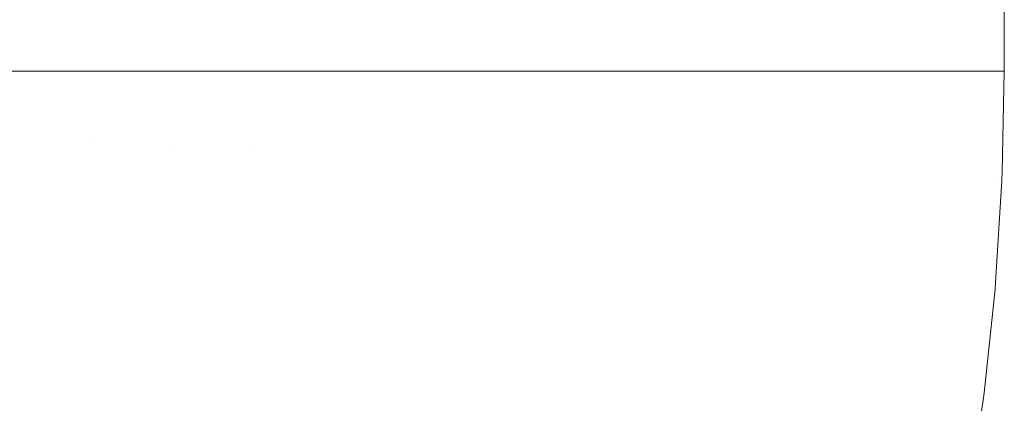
# Model space of a CAD drawing. Header units: centimetres. Extents: x -26 to 27.3, y -23.4 to -21.6.
# Tile 183 of 206: x 27.2711 to 27.3094, y -23.2728 to -23.2579. Entities that reach past the tile are written whole.
import ezdxf

# ---------------------------------------------------------------- set-up
doc = ezdxf.new("R2010")
doc.units = ezdxf.units.CM
doc.header["$LTSCALE"] = 2.54
doc.layers.add('Lucido design-1', color=7, linetype='Continuous')

# ---------------------------------------------------------------- blocks, each defined once
blk = doc.blocks.new('Gruppo-4-1')
at = {"color": 7, "linetype": 'Continuous', "lineweight": 9}
for points, invisible_edges in [([(27.271065, -21.659888, -10.160679), (27.271065, -23.259888, -10.160679), (27.267769, -23.259888, -10.163156), (27.267769, -21.659888, -10.163156)], 5), ([(27.273967, -21.659888, -9.40567), (27.271059, -21.659888, -9.403311), (27.271059, -23.259888, -9.403311), (27.273967, -23.259888, -9.40567)], 10), ([(27.274214, -21.659888, -10.158104), (27.274214, -23.259888, -10.158104), (27.271065, -23.259888, -10.160679), (27.271065, -21.659888, -10.160679)], 5), ([(27.273967, -23.259888, -9.40567), (27.27421, -23.259888, -9.405884), (27.27421, -21.659888, -9.405884), (27.273967, -21.659888, -9.40567)], 10), ([(27.277135, -21.659888, -9.408469), (27.27421, -21.659888, -9.405884), (27.27421, -23.259888, -9.405884), (27.277135, -23.259888, -9.408469)], 10), ([(27.277258, -21.659888, -10.1554), (27.277258, -23.259888, -10.1554), (27.274214, -23.259888, -10.158104), (27.274214, -21.659888, -10.158104)], 5), ([(27.277135, -23.259888, -9.408469), (27.277256, -23.259888, -9.408585), (27.277256, -21.659888, -9.408585), (27.277135, -21.659888, -9.408469)], 10), ([(27.280178, -21.659888, -9.411395), (27.277256, -21.659888, -9.408585), (27.277256, -23.259888, -9.408585), (27.280178, -23.259888, -9.411395)], 10), ([(27.280193, -21.659888, -10.152573), (27.280193, -23.259888, -10.152573), (27.277258, -23.259888, -10.1554), (27.277258, -21.659888, -10.1554)], 5), ([(27.280178, -23.259888, -9.411395), (27.280193, -23.259888, -9.411411), (27.280193, -21.659888, -9.411411), (27.280178, -21.659888, -9.411395)], 10), ([(27.283011, -23.259888, -9.41436), (27.283011, -21.659888, -9.41436), (27.280193, -21.659888, -9.411411), (27.280193, -23.259888, -9.411411)], 5), ([(27.283013, -21.659888, -10.149625), (27.283013, -23.259888, -10.149625), (27.280193, -23.259888, -10.152573), (27.280193, -21.659888, -10.152573)], 5), ([(27.283092, -21.659888, -9.414445), (27.283011, -21.659888, -9.41436), (27.283011, -23.259888, -9.41436), (27.283092, -23.259888, -9.414445)], 10), ([(27.285712, -21.659888, -10.146561), (27.285712, -23.259888, -10.146561), (27.283013, -23.259888, -10.149625), (27.283013, -21.659888, -10.149625)], 5), ([(27.283092, -23.259888, -9.414445), (27.285709, -23.259888, -9.417425), (27.285709, -21.659888, -9.417425), (27.283092, -21.659888, -9.414445)], 10), ([(27.285872, -21.659888, -9.417611), (27.285709, -21.659888, -9.417425), (27.285709, -23.259888, -9.417425), (27.285872, -23.259888, -9.417611)], 10), ([(27.288287, -21.659888, -10.143387), (27.288287, -23.259888, -10.143387), (27.285712, -23.259888, -10.146561), (27.285712, -21.659888, -10.146561)], 5), ([(27.285872, -23.259888, -9.417611), (27.288282, -23.259888, -9.4206), (27.288282, -21.659888, -9.4206), (27.285872, -21.659888, -9.417611)], 10), ([(27.288513, -21.659888, -9.420888), (27.288282, -21.659888, -9.4206), (27.288282, -23.259888, -9.4206), (27.288513, -23.259888, -9.420888)], 10), ([(27.290732, -21.659888, -10.140108), (27.290732, -23.259888, -10.140108), (27.288287, -23.259888, -10.143387), (27.288287, -21.659888, -10.143387)], 5), ([(27.288513, -23.259888, -9.420888), (27.290725, -23.259888, -9.423881), (27.290725, -21.659888, -9.423881), (27.288513, -21.659888, -9.420888)], 10), ([(27.291012, -21.659888, -9.424269), (27.290725, -21.659888, -9.423881), (27.290725, -23.259888, -9.423881), (27.291012, -23.259888, -9.424269)], 10), ([(27.293043, -21.659888, -10.136728), (27.293043, -23.259888, -10.136728), (27.290732, -23.259888, -10.140108), (27.290732, -21.659888, -10.140108)], 5), ([(27.291012, -23.259888, -9.424269), (27.293034, -23.259888, -9.427262), (27.293034, -21.659888, -9.427262), (27.291012, -21.659888, -9.424269)], 10), ([(27.293364, -21.659888, -9.42775), (27.293034, -21.659888, -9.427262), (27.293034, -23.259888, -9.427262), (27.293364, -23.259888, -9.42775)], 10), ([(27.295215, -21.659888, -10.133253), (27.295215, -23.259888, -10.133253), (27.293043, -23.259888, -10.136728), (27.293043, -21.659888, -10.136728)], 5), ([(27.293364, -23.259888, -9.42775), (27.295205, -23.259888, -9.430737), (27.295205, -21.659888, -9.430737), (27.293364, -21.659888, -9.42775)], 10), ([(27.295566, -21.659888, -9.431322), (27.295205, -21.659888, -9.430737), (27.295205, -23.259888, -9.430737), (27.295566, -23.259888, -9.431322)], 10), ([(27.297245, -21.659888, -10.129688), (27.297245, -23.259888, -10.129688), (27.295215, -23.259888, -10.133253), (27.295215, -21.659888, -10.133253)], 5), ([(27.295566, -23.259888, -9.431322), (27.297234, -23.259888, -9.434301), (27.297234, -21.659888, -9.434301), (27.295566, -21.659888, -9.431322)], 10), ([(27.297614, -21.659888, -9.43498), (27.297234, -21.659888, -9.434301), (27.297234, -23.259888, -9.434301), (27.297614, -23.259888, -9.43498)], 10), ([(27.299129, -21.659888, -10.126041), (27.299129, -23.259888, -10.126041), (27.297245, -23.259888, -10.129688), (27.297245, -21.659888, -10.129688)], 5), ([(27.297614, -23.259888, -9.43498), (27.299116, -23.259888, -9.437949), (27.299116, -21.659888, -9.437949), (27.297614, -21.659888, -9.43498)], 10), ([(27.299505, -21.659888, -9.438717), (27.299116, -21.659888, -9.437949), (27.299116, -23.259888, -9.437949), (27.299505, -23.259888, -9.438717)], 10), ([(27.300863, -21.659888, -10.122315), (27.300863, -23.259888, -10.122315), (27.299129, -23.259888, -10.126041), (27.299129, -21.659888, -10.126041)], 5), ([(27.299505, -23.259888, -9.438717), (27.300849, -23.259888, -9.441674), (27.300849, -21.659888, -9.441674), (27.299505, -21.659888, -9.438717)], 10), ([(27.301236, -21.659888, -9.442527), (27.300849, -21.659888, -9.441674), (27.300849, -23.259888, -9.441674), (27.301236, -23.259888, -9.442527)], 10), ([(27.302443, -21.659888, -10.118519), (27.302443, -23.259888, -10.118519), (27.300863, -23.259888, -10.122315), (27.300863, -21.659888, -10.122315)], 5), ([(27.301236, -23.259888, -9.442527), (27.302428, -23.259888, -9.445471), (27.302428, -21.659888, -9.445471), (27.301236, -21.659888, -9.442527)], 10), ([(27.302805, -21.659888, -9.446402), (27.302428, -21.659888, -9.445471), (27.302428, -23.259888, -9.445471), (27.302805, -23.259888, -9.446402)], 10), ([(27.303867, -21.659888, -10.114657), (27.303867, -23.259888, -10.114657), (27.302443, -23.259888, -10.118519), (27.302443, -21.659888, -10.118519)], 5), ([(27.302805, -23.259888, -9.446402), (27.303852, -23.259888, -9.449332), (27.303852, -21.659888, -9.449332), (27.302805, -21.659888, -9.446402)], 10), ([(27.30421, -21.659888, -9.450335), (27.303852, -21.659888, -9.449332), (27.303852, -23.259888, -9.449332), (27.30421, -23.259888, -9.450335)], 10), ([(27.305133, -21.659888, -10.110736), (27.305133, -23.259888, -10.110736), (27.303867, -23.259888, -10.114657), (27.303867, -21.659888, -10.114657)], 5), ([(27.30421, -23.259888, -9.450335), (27.305116, -23.259888, -9.453252), (27.305116, -21.659888, -9.453252), (27.30421, -21.659888, -9.450335)], 10), ([(27.305448, -21.659888, -9.45432), (27.305116, -21.659888, -9.453252), (27.305116, -23.259888, -9.453252), (27.305448, -23.259888, -9.45432)], 10), ([(27.306236, -21.659888, -10.106763), (27.306236, -23.259888, -10.106763), (27.305133, -23.259888, -10.110736), (27.305133, -21.659888, -10.110736)], 5), ([(27.305448, -23.259888, -9.45432), (27.306219, -23.259888, -9.457224), (27.306219, -21.659888, -9.457224), (27.305448, -21.659888, -9.45432)], 10), ([(27.306518, -21.659888, -9.45835), (27.306219, -21.659888, -9.457224), (27.306219, -23.259888, -9.457224), (27.306518, -23.259888, -9.45835)], 10), ([(27.307176, -21.659888, -10.102745), (27.307176, -23.259888, -10.102745), (27.306236, -23.259888, -10.106763), (27.306236, -21.659888, -10.106763)], 5), ([(27.306518, -23.259888, -9.45835), (27.307158, -23.259888, -9.461242), (27.307158, -21.659888, -9.461242), (27.306518, -21.659888, -9.45835)], 10), ([(27.307418, -21.659888, -9.462417), (27.307158, -21.659888, -9.461242), (27.307158, -23.259888, -9.461242), (27.307418, -23.259888, -9.462417)], 10), ([(27.307949, -21.659888, -10.098688), (27.307949, -23.259888, -10.098688), (27.307176, -23.259888, -10.102745), (27.307176, -21.659888, -10.102745)], 5), ([(27.307418, -23.259888, -9.462417), (27.307932, -23.259888, -9.465299), (27.307932, -21.659888, -9.465299), (27.307418, -21.659888, -9.462417)], 10), ([(27.308148, -21.659888, -9.466514), (27.307932, -21.659888, -9.465299), (27.307932, -23.259888, -9.465299), (27.308148, -23.259888, -9.466514)], 10), ([(27.308555, -21.659888, -10.094598), (27.308555, -23.259888, -10.094598), (27.307949, -23.259888, -10.098688), (27.307949, -21.659888, -10.098688)], 5), ([(27.308148, -23.259888, -9.466514), (27.308537, -23.259888, -9.469387), (27.308537, -21.659888, -9.469387), (27.308148, -21.659888, -9.466514)], 10), ([(27.308706, -21.659888, -9.470635), (27.308537, -21.659888, -9.469387), (27.308537, -23.259888, -9.469387), (27.308706, -23.259888, -9.470635)], 10), ([(27.308992, -21.659888, -10.090484), (27.308992, -23.259888, -10.090484), (27.308555, -23.259888, -10.094598), (27.308555, -21.659888, -10.094598)], 5), ([(27.308706, -23.259888, -9.470635), (27.308973, -23.259888, -9.473501), (27.308973, -21.659888, -9.473501), (27.308706, -21.659888, -9.470635)], 10), ([(27.309092, -21.659888, -9.474771), (27.308973, -21.659888, -9.473501), (27.308973, -23.259888, -9.473501), (27.309092, -23.259888, -9.474771)], 10), ([(27.309258, -21.659888, -10.086352), (27.309258, -23.259888, -10.086352), (27.308992, -23.259888, -10.090484), (27.308992, -21.659888, -10.090484)], 5), ([(27.309092, -23.259888, -9.474771), (27.30924, -23.259888, -9.477633), (27.30924, -21.659888, -9.477633), (27.309092, -21.659888, -9.474771)], 10), ([(27.309306, -21.659888, -9.478917), (27.30924, -21.659888, -9.477633), (27.30924, -23.259888, -9.477633), (27.309306, -23.259888, -9.478917)], 10), ([(27.309353, -21.659888, -10.081992), (27.309353, -23.259888, -10.081992), (27.309258, -23.259888, -10.086352), (27.309258, -21.659888, -10.086352)], 4), ([(27.309306, -23.259888, -9.478917), (27.309353, -23.259888, -9.481992), (27.309353, -21.659888, -9.481992), (27.309306, -21.659888, -9.478917)], 8), ([(27.270643, -23.262492, -9.403018), (27.273909, -23.26263, -9.40567), (27.273967, -23.259888, -9.40567), (27.271059, -23.259888, -9.403311)], 11), ([(27.274214, -23.259888, -10.158104), (27.274155, -23.262641, -10.158104), (27.271009, -23.262507, -10.160679), (27.271065, -23.259888, -10.160679)], 7), ([(27.273909, -23.26263, -9.40567), (27.277074, -23.262765, -9.408469), (27.277135, -23.259888, -9.408469), (27.27421, -23.259888, -9.405884)], 11), ([(27.27421, -23.259888, -9.405884), (27.273967, -23.259888, -9.40567), (27.273909, -23.26263, -9.40567)], 10), ([(27.277258, -23.259888, -10.1554), (27.277197, -23.26277, -10.1554), (27.274155, -23.262641, -10.158104), (27.274214, -23.259888, -10.158104)], 7), ([(27.277074, -23.262765, -9.408469), (27.280114, -23.262894, -9.411395), (27.280178, -23.259888, -9.411395), (27.277256, -23.259888, -9.408585)], 11), ([(27.277256, -23.259888, -9.408585), (27.277135, -23.259888, -9.408469), (27.277074, -23.262765, -9.408469)], 10), ([(27.280193, -23.259888, -10.152573), (27.280129, -23.262895, -10.152573), (27.277197, -23.26277, -10.1554), (27.277258, -23.259888, -10.1554)], 7), ([(27.280114, -23.262894, -9.411395), (27.283025, -23.263018, -9.414445), (27.283011, -23.259888, -9.41436), (27.280193, -23.259888, -9.411411)], 11), ([(27.280193, -23.259888, -9.411411), (27.280178, -23.259888, -9.411395), (27.280114, -23.262894, -9.411395)], 10), ([(27.283013, -23.259888, -10.149625), (27.282946, -23.263014, -10.149625), (27.280129, -23.262895, -10.152573), (27.280193, -23.259888, -10.152573)], 7), ([(27.285712, -23.259888, -10.146561), (27.285644, -23.263129, -10.146561), (27.282946, -23.263014, -10.149625), (27.283013, -23.259888, -10.149625)], 7), ([(27.283025, -23.263018, -9.414445), (27.283092, -23.259888, -9.414445), (27.283011, -23.259888, -9.41436)], 9), ([(27.285709, -23.259888, -9.417425), (27.283092, -23.259888, -9.414445), (27.283025, -23.263018, -9.414445), (27.285803, -23.263136, -9.417611)], 14), ([(27.288287, -23.259888, -10.143387), (27.288216, -23.263238, -10.143387), (27.285644, -23.263129, -10.146561), (27.285712, -23.259888, -10.146561)], 7), ([(27.285803, -23.263136, -9.417611), (27.285872, -23.259888, -9.417611), (27.285709, -23.259888, -9.417425)], 9), ([(27.288282, -23.259888, -9.4206), (27.285872, -23.259888, -9.417611), (27.285803, -23.263136, -9.417611), (27.288442, -23.263248, -9.420888)], 14), ([(27.290732, -23.259888, -10.140108), (27.290659, -23.263342, -10.140108), (27.288216, -23.263238, -10.143387), (27.288287, -23.259888, -10.143387)], 7), ([(27.288442, -23.263248, -9.420888), (27.288513, -23.259888, -9.420888), (27.288282, -23.259888, -9.4206)], 9), ([(27.290725, -23.259888, -9.423881), (27.288513, -23.259888, -9.420888), (27.288442, -23.263248, -9.420888), (27.290938, -23.263354, -9.424269)], 14), ([(27.293043, -23.259888, -10.136728), (27.292967, -23.26344, -10.136728), (27.290659, -23.263342, -10.140108), (27.290732, -23.259888, -10.140108)], 7), ([(27.290938, -23.263354, -9.424269), (27.291012, -23.259888, -9.424269), (27.290725, -23.259888, -9.423881)], 9), ([(27.293034, -23.259888, -9.427262), (27.291012, -23.259888, -9.424269), (27.290938, -23.263354, -9.424269), (27.293288, -23.263454, -9.42775)], 14), ([(27.295215, -23.259888, -10.133253), (27.295138, -23.263532, -10.133253), (27.292967, -23.26344, -10.136728), (27.293043, -23.259888, -10.136728)], 7), ([(27.293288, -23.263454, -9.42775), (27.293364, -23.259888, -9.42775), (27.293034, -23.259888, -9.427262)], 9), ([(27.295205, -23.259888, -9.430737), (27.293364, -23.259888, -9.42775), (27.293288, -23.263454, -9.42775), (27.295488, -23.263547, -9.431322)], 14), ([(27.297245, -23.259888, -10.129688), (27.297166, -23.263618, -10.129688), (27.295138, -23.263532, -10.133253), (27.295215, -23.259888, -10.133253)], 7), ([(27.295488, -23.263547, -9.431322), (27.295566, -23.259888, -9.431322), (27.295205, -23.259888, -9.430737)], 9), ([(27.297234, -23.259888, -9.434301), (27.295566, -23.259888, -9.431322), (27.295488, -23.263547, -9.431322), (27.297534, -23.263634, -9.43498)], 14), ([(27.299129, -23.259888, -10.126041), (27.299048, -23.263698, -10.126041), (27.297166, -23.263618, -10.129688), (27.297245, -23.259888, -10.129688)], 7), ([(27.297534, -23.263634, -9.43498), (27.297614, -23.259888, -9.43498), (27.297234, -23.259888, -9.434301)], 9), ([(27.299116, -23.259888, -9.437949), (27.297614, -23.259888, -9.43498), (27.297534, -23.263634, -9.43498), (27.299423, -23.263714, -9.438717)], 14), ([(27.300863, -23.259888, -10.122315), (27.30078, -23.263772, -10.122315), (27.299048, -23.263698, -10.126041), (27.299129, -23.259888, -10.126041)], 7), ([(27.299423, -23.263714, -9.438717), (27.299505, -23.259888, -9.438717), (27.299116, -23.259888, -9.437949)], 9), ([(27.300849, -23.259888, -9.441674), (27.299505, -23.259888, -9.438717), (27.299423, -23.263714, -9.438717), (27.301153, -23.263788, -9.442527)], 14), ([(27.302443, -23.259888, -10.118519), (27.302359, -23.263839, -10.118519), (27.30078, -23.263772, -10.122315), (27.300863, -23.259888, -10.122315)], 7), ([(27.301153, -23.263788, -9.442527), (27.301236, -23.259888, -9.442527), (27.300849, -23.259888, -9.441674)], 9), ([(27.302428, -23.259888, -9.445471), (27.301236, -23.259888, -9.442527), (27.301153, -23.263788, -9.442527), (27.302721, -23.263854, -9.446402)], 14), ([(27.303867, -23.259888, -10.114657), (27.303782, -23.263899, -10.114657), (27.302359, -23.263839, -10.118519), (27.302443, -23.259888, -10.118519)], 7), ([(27.302721, -23.263854, -9.446402), (27.302805, -23.259888, -9.446402), (27.302428, -23.259888, -9.445471)], 9), ([(27.303852, -23.259888, -9.449332), (27.302805, -23.259888, -9.446402), (27.302721, -23.263854, -9.446402), (27.304125, -23.263914, -9.450335)], 14), ([(27.305133, -23.259888, -10.110736), (27.305046, -23.263953, -10.110736), (27.303782, -23.263899, -10.114657), (27.303867, -23.259888, -10.114657)], 7), ([(27.304125, -23.263914, -9.450335), (27.30421, -23.259888, -9.450335), (27.303852, -23.259888, -9.449332)], 9), ([(27.305116, -23.259888, -9.453252), (27.30421, -23.259888, -9.450335), (27.304125, -23.263914, -9.450335), (27.305362, -23.263966, -9.45432)], 14), ([(27.306236, -23.259888, -10.106763), (27.306149, -23.264, -10.106763), (27.305046, -23.263953, -10.110736), (27.305133, -23.259888, -10.110736)], 7), ([(27.305362, -23.263966, -9.45432), (27.305448, -23.259888, -9.45432), (27.305116, -23.259888, -9.453252)], 9), ([(27.306219, -23.259888, -9.457224), (27.305448, -23.259888, -9.45432), (27.305362, -23.263966, -9.45432), (27.306431, -23.264012, -9.45835)], 14), ([(27.307176, -23.259888, -10.102745), (27.307088, -23.26404, -10.102745), (27.306149, -23.264, -10.106763), (27.306236, -23.259888, -10.106763)], 7), ([(27.306431, -23.264012, -9.45835), (27.306518, -23.259888, -9.45835), (27.306219, -23.259888, -9.457224)], 9), ([(27.307158, -23.259888, -9.461242), (27.306518, -23.259888, -9.45835), (27.306431, -23.264012, -9.45835), (27.30733, -23.26405, -9.462417)], 14), ([(27.307949, -23.259888, -10.098688), (27.307861, -23.264073, -10.098688), (27.307088, -23.26404, -10.102745), (27.307176, -23.259888, -10.102745)], 7), ([(27.30733, -23.26405, -9.462417), (27.307418, -23.259888, -9.462417), (27.307158, -23.259888, -9.461242)], 9), ([(27.307932, -23.259888, -9.465299), (27.307418, -23.259888, -9.462417), (27.30733, -23.26405, -9.462417), (27.308059, -23.264081, -9.466514)], 14), ([(27.308555, -23.259888, -10.094598), (27.308466, -23.264098, -10.094598), (27.307861, -23.264073, -10.098688), (27.307949, -23.259888, -10.098688)], 7), ([(27.308059, -23.264081, -9.466514), (27.308148, -23.259888, -9.466514), (27.307932, -23.259888, -9.465299)], 9), ([(27.308537, -23.259888, -9.469387), (27.308148, -23.259888, -9.466514), (27.308059, -23.264081, -9.466514), (27.308616, -23.264105, -9.470635)], 14), ([(27.308992, -23.259888, -10.090484), (27.308902, -23.264117, -10.090484), (27.308466, -23.264098, -10.094598), (27.308555, -23.259888, -10.094598)], 7), ([(27.308616, -23.264105, -9.470635), (27.308706, -23.259888, -9.470635), (27.308537, -23.259888, -9.469387)], 9), ([(27.308973, -23.259888, -9.473501), (27.308706, -23.259888, -9.470635), (27.308616, -23.264105, -9.470635), (27.309002, -23.264121, -9.474771)], 14), ([(27.309258, -23.259888, -10.086352), (27.309168, -23.264128, -10.086352), (27.308902, -23.264117, -10.090484), (27.308992, -23.259888, -10.090484)], 7), ([(27.309002, -23.264121, -9.474771), (27.309092, -23.259888, -9.474771), (27.308973, -23.259888, -9.473501)], 9), ([(27.30924, -23.259888, -9.477633), (27.309092, -23.259888, -9.474771), (27.309002, -23.264121, -9.474771), (27.309216, -23.26413, -9.478917)], 14), ([(27.309168, -23.264128, -10.086352), (27.309258, -23.259888, -10.086352), (27.309353, -23.259888, -10.081992), (27.30927, -23.263804, -10.081992)], 9), ([(27.309216, -23.26413, -9.478917), (27.309306, -23.259888, -9.478917), (27.30924, -23.259888, -9.477633)], 9), ([(27.30927, -23.263804, -9.481992), (27.309353, -23.259888, -9.481992), (27.309306, -23.259888, -9.478917), (27.309216, -23.26413, -9.478917)], 12), ([(27.309353, -23.259888, -10.081992), (27.309353, -23.259888, -9.481992), (27.30927, -23.263804, -9.481992), (27.30927, -23.263804, -10.081992)], 4), ([(27.270643, -23.262492, -9.403018), (27.270477, -23.26509, -9.403018), (27.273735, -23.265368, -9.40567), (27.273909, -23.26263, -9.40567)], 15), ([(27.274155, -23.262641, -10.158104), (27.27398, -23.265389, -10.158104), (27.270843, -23.265122, -10.160679), (27.271009, -23.262507, -10.160679)], 15), ([(27.273909, -23.26263, -9.40567), (27.273735, -23.265368, -9.40567), (27.276891, -23.265636, -9.408469), (27.277074, -23.262765, -9.408469)], 15), ([(27.277197, -23.26277, -10.1554), (27.277014, -23.265647, -10.1554), (27.27398, -23.265389, -10.158104), (27.274155, -23.262641, -10.158104)], 15), ([(27.277074, -23.262765, -9.408469), (27.276891, -23.265636, -9.408469), (27.279923, -23.265894, -9.411395), (27.280114, -23.262894, -9.411395)], 15), ([(27.280129, -23.262895, -10.152573), (27.279938, -23.265896, -10.152573), (27.277014, -23.265647, -10.1554), (27.277197, -23.26277, -10.1554)], 15), ([(27.280114, -23.262894, -9.411395), (27.279923, -23.265894, -9.411395), (27.282826, -23.266141, -9.414445), (27.283025, -23.263018, -9.414445)], 15), ([(27.282946, -23.263014, -10.149625), (27.282747, -23.266135, -10.149625), (27.279938, -23.265896, -10.152573), (27.280129, -23.262895, -10.152573)], 15), ([(27.285644, -23.263129, -10.146561), (27.285437, -23.266364, -10.146561), (27.282747, -23.266135, -10.149625), (27.282946, -23.263014, -10.149625)], 15), ([(27.283025, -23.263018, -9.414445), (27.282826, -23.266141, -9.414445), (27.285596, -23.266377, -9.417611), (27.285803, -23.263136, -9.417611)], 15), ([(27.288216, -23.263238, -10.143387), (27.288003, -23.266582, -10.143387), (27.285437, -23.266364, -10.146561), (27.285644, -23.263129, -10.146561)], 15), ([(27.285803, -23.263136, -9.417611), (27.285596, -23.266377, -9.417611), (27.288228, -23.266601, -9.420888), (27.288442, -23.263248, -9.420888)], 15), ([(27.290659, -23.263342, -10.140108), (27.290439, -23.266789, -10.140108), (27.288003, -23.266582, -10.143387), (27.288216, -23.263238, -10.143387)], 15), ([(27.288442, -23.263248, -9.420888), (27.288228, -23.266601, -9.420888), (27.290718, -23.266813, -9.424269), (27.290938, -23.263354, -9.424269)], 15), ([(27.292967, -23.26344, -10.136728), (27.292741, -23.266985, -10.136728), (27.290439, -23.266789, -10.140108), (27.290659, -23.263342, -10.140108)], 15), ([(27.290938, -23.263354, -9.424269), (27.290718, -23.266813, -9.424269), (27.293061, -23.267013, -9.42775), (27.293288, -23.263454, -9.42775)], 15), ([(27.295138, -23.263532, -10.133253), (27.294906, -23.26717, -10.133253), (27.292741, -23.266985, -10.136728), (27.292967, -23.26344, -10.136728)], 15), ([(27.293288, -23.263454, -9.42775), (27.293061, -23.267013, -9.42775), (27.295255, -23.267199, -9.431322), (27.295488, -23.263547, -9.431322)], 15), ([(27.297166, -23.263618, -10.129688), (27.296928, -23.267342, -10.129688), (27.294906, -23.26717, -10.133253), (27.295138, -23.263532, -10.133253)], 15), ([(27.295488, -23.263547, -9.431322), (27.295255, -23.267199, -9.431322), (27.297296, -23.267373, -9.43498), (27.297534, -23.263634, -9.43498)], 15), ([(27.299048, -23.263698, -10.126041), (27.298805, -23.267502, -10.126041), (27.296928, -23.267342, -10.129688), (27.297166, -23.263618, -10.129688)], 15), ([(27.297534, -23.263634, -9.43498), (27.297296, -23.267373, -9.43498), (27.29918, -23.267533, -9.438717), (27.299423, -23.263714, -9.438717)], 15), ([(27.30078, -23.263772, -10.122315), (27.300533, -23.267649, -10.122315), (27.298805, -23.267502, -10.126041), (27.299048, -23.263698, -10.126041)], 15), ([(27.299423, -23.263714, -9.438717), (27.29918, -23.267533, -9.438717), (27.300905, -23.26768, -9.442527), (27.301153, -23.263788, -9.442527)], 15), ([(27.302359, -23.263839, -10.118519), (27.302108, -23.267783, -10.118519), (27.300533, -23.267649, -10.122315), (27.30078, -23.263772, -10.122315)], 15), ([(27.301153, -23.263788, -9.442527), (27.300905, -23.26768, -9.442527), (27.302469, -23.267813, -9.446402), (27.302721, -23.263854, -9.446402)], 15), ([(27.30927, -23.263804, -10.081992), (27.309263, -23.264132, -10.081992), (27.309168, -23.264128, -10.086352)], 10), ([(27.309216, -23.26413, -9.478917), (27.309263, -23.264132, -9.481992), (27.30927, -23.263804, -9.481992)], 9), ([(27.309263, -23.264132, -10.081992), (27.30927, -23.263804, -10.081992), (27.30927, -23.263804, -9.481992), (27.309263, -23.264132, -9.481992)], 10), ([(27.303782, -23.263899, -10.114657), (27.303527, -23.267903, -10.114657), (27.302108, -23.267783, -10.118519), (27.302359, -23.263839, -10.118519)], 15), ([(27.302721, -23.263854, -9.446402), (27.302469, -23.267813, -9.446402), (27.303868, -23.267932, -9.450335), (27.304125, -23.263914, -9.450335)], 15), ([(27.305046, -23.263953, -10.110736), (27.304788, -23.268011, -10.110736), (27.303527, -23.267903, -10.114657), (27.303782, -23.263899, -10.114657)], 15), ([(27.304125, -23.263914, -9.450335), (27.303868, -23.267932, -9.450335), (27.305102, -23.268037, -9.45432), (27.305362, -23.263966, -9.45432)], 15), ([(27.306149, -23.264, -10.106763), (27.305887, -23.268104, -10.106763), (27.304788, -23.268011, -10.110736), (27.305046, -23.263953, -10.110736)], 15), ([(27.305362, -23.263966, -9.45432), (27.305102, -23.268037, -9.45432), (27.306168, -23.268128, -9.45835), (27.306431, -23.264012, -9.45835)], 15), ([(27.307088, -23.26404, -10.102745), (27.306823, -23.268184, -10.102745), (27.305887, -23.268104, -10.106763), (27.306149, -23.264, -10.106763)], 15), ([(27.306431, -23.264012, -9.45835), (27.306168, -23.268128, -9.45835), (27.307065, -23.268205, -9.462417), (27.30733, -23.26405, -9.462417)], 15), ([(27.307861, -23.264073, -10.098688), (27.307594, -23.26825, -10.098688), (27.306823, -23.268184, -10.102745), (27.307088, -23.26404, -10.102745)], 15), ([(27.30733, -23.26405, -9.462417), (27.307065, -23.268205, -9.462417), (27.307792, -23.268266, -9.466514), (27.308059, -23.264081, -9.466514)], 15), ([(27.308466, -23.264098, -10.094598), (27.308198, -23.268301, -10.094598), (27.307594, -23.26825, -10.098688), (27.307861, -23.264073, -10.098688)], 15), ([(27.308059, -23.264081, -9.466514), (27.307792, -23.268266, -9.466514), (27.308348, -23.268314, -9.470635), (27.308616, -23.264105, -9.470635)], 15), ([(27.308902, -23.264117, -10.090484), (27.308633, -23.268338, -10.090484), (27.308198, -23.268301, -10.094598), (27.308466, -23.264098, -10.094598)], 15), ([(27.308616, -23.264105, -9.470635), (27.308348, -23.268314, -9.470635), (27.308733, -23.268346, -9.474771), (27.309002, -23.264121, -9.474771)], 15), ([(27.309168, -23.264128, -10.086352), (27.308898, -23.268361, -10.086352), (27.308633, -23.268338, -10.090484), (27.308902, -23.264117, -10.090484)], 15), ([(27.309002, -23.264121, -9.474771), (27.308733, -23.268346, -9.474771), (27.308946, -23.268365, -9.478917), (27.309216, -23.26413, -9.478917)], 15), ([(27.308898, -23.268361, -10.086352), (27.309168, -23.264128, -10.086352), (27.309263, -23.264132, -10.081992), (27.309009, -23.268107, -10.081992)], 11), ([(27.309009, -23.268107, -9.481992), (27.309263, -23.264132, -9.481992), (27.309216, -23.26413, -9.478917), (27.308946, -23.268365, -9.478917)], 14), ([(27.309263, -23.264132, -9.481992), (27.309009, -23.268107, -9.481992), (27.309009, -23.268107, -10.081992), (27.309263, -23.264132, -10.081992)], 10), ([(27.270477, -23.26509, -9.403018), (27.270201, -23.26768, -9.403018), (27.273444, -23.268095, -9.40567), (27.273735, -23.265368, -9.40567)], 15), ([(27.27398, -23.265389, -10.158104), (27.273689, -23.268126, -10.158104), (27.270565, -23.267727, -10.160679), (27.270843, -23.265122, -10.160679)], 15), ([(27.273735, -23.265368, -9.40567), (27.273444, -23.268095, -9.40567), (27.276586, -23.268497, -9.408469), (27.276891, -23.265636, -9.408469)], 15), ([(27.277014, -23.265647, -10.1554), (27.276708, -23.268513, -10.1554), (27.273689, -23.268126, -10.158104), (27.27398, -23.265389, -10.158104)], 15), ([(27.276891, -23.265636, -9.408469), (27.276586, -23.268497, -9.408469), (27.279604, -23.268884, -9.411395), (27.279923, -23.265894, -9.411395)], 15), ([(27.279938, -23.265896, -10.152573), (27.279619, -23.268886, -10.152573), (27.276708, -23.268513, -10.1554), (27.277014, -23.265647, -10.1554)], 15), ([(27.279923, -23.265894, -9.411395), (27.279604, -23.268884, -9.411395), (27.282495, -23.269254, -9.414445), (27.282826, -23.266141, -9.414445)], 15), ([(27.282747, -23.266135, -10.149625), (27.282416, -23.269244, -10.149625), (27.279619, -23.268886, -10.152573), (27.279938, -23.265896, -10.152573)], 15), ([(27.285437, -23.266364, -10.146561), (27.285094, -23.269587, -10.146561), (27.282416, -23.269244, -10.149625), (27.282747, -23.266135, -10.149625)], 15), ([(27.282826, -23.266141, -9.414445), (27.282495, -23.269254, -9.414445), (27.285252, -23.269607, -9.417611), (27.285596, -23.266377, -9.417611)], 15), ([(27.288003, -23.266582, -10.143387), (27.287648, -23.269914, -10.143387), (27.285094, -23.269587, -10.146561), (27.285437, -23.266364, -10.146561)], 15), ([(27.285596, -23.266377, -9.417611), (27.285252, -23.269607, -9.417611), (27.287872, -23.269943, -9.420888), (27.288228, -23.266601, -9.420888)], 15), ([(27.290439, -23.266789, -10.140108), (27.290073, -23.270225, -10.140108), (27.287648, -23.269914, -10.143387), (27.288003, -23.266582, -10.143387)], 15), ([(27.288228, -23.266601, -9.420888), (27.287872, -23.269943, -9.420888), (27.29035, -23.27026, -9.424269), (27.290718, -23.266813, -9.424269)], 15), ([(27.292741, -23.266985, -10.136728), (27.292365, -23.270518, -10.136728), (27.290073, -23.270225, -10.140108), (27.290439, -23.266789, -10.140108)], 15), ([(27.290718, -23.266813, -9.424269), (27.29035, -23.27026, -9.424269), (27.292683, -23.270559, -9.42775), (27.293061, -23.267013, -9.42775)], 15), ([(27.294906, -23.26717, -10.133253), (27.29452, -23.270794, -10.133253), (27.292365, -23.270518, -10.136728), (27.292741, -23.266985, -10.136728)], 15), ([(27.293061, -23.267013, -9.42775), (27.292683, -23.270559, -9.42775), (27.294867, -23.270839, -9.431322), (27.295255, -23.267199, -9.431322)], 15), ([(27.296928, -23.267342, -10.129688), (27.296533, -23.271052, -10.129688), (27.29452, -23.270794, -10.133253), (27.294906, -23.26717, -10.133253)], 15), ([(27.295255, -23.267199, -9.431322), (27.294867, -23.270839, -9.431322), (27.296899, -23.271099, -9.43498), (27.297296, -23.267373, -9.43498)], 15), ([(27.298805, -23.267502, -10.126041), (27.298402, -23.271291, -10.126041), (27.296533, -23.271052, -10.129688), (27.296928, -23.267342, -10.129688)], 15), ([(27.297296, -23.267373, -9.43498), (27.296899, -23.271099, -9.43498), (27.298774, -23.271339, -9.438717), (27.29918, -23.267533, -9.438717)], 15), ([(27.300533, -23.267649, -10.122315), (27.300121, -23.271511, -10.122315), (27.298402, -23.271291, -10.126041), (27.298805, -23.267502, -10.126041)], 15), ([(27.29918, -23.267533, -9.438717), (27.298774, -23.271339, -9.438717), (27.300492, -23.271559, -9.442527), (27.300905, -23.26768, -9.442527)], 15), ([(27.270201, -23.26768, -9.403018), (27.269816, -23.270255, -9.403018), (27.273038, -23.270808, -9.40567), (27.273444, -23.268095, -9.40567)], 15), ([(27.273689, -23.268126, -10.158104), (27.273281, -23.27085, -10.158104), (27.270177, -23.270317, -10.160679), (27.270565, -23.267727, -10.160679)], 15), ([(27.302108, -23.267783, -10.118519), (27.301689, -23.271712, -10.118519), (27.300121, -23.271511, -10.122315), (27.300533, -23.267649, -10.122315)], 15), ([(27.300905, -23.26768, -9.442527), (27.300492, -23.271559, -9.442527), (27.302048, -23.271758, -9.446402), (27.302469, -23.267813, -9.446402)], 15), ([(27.303527, -23.267903, -10.114657), (27.303102, -23.271893, -10.114657), (27.301689, -23.271712, -10.118519), (27.302108, -23.267783, -10.118519)], 15), ([(27.302469, -23.267813, -9.446402), (27.302048, -23.271758, -9.446402), (27.303442, -23.271937, -9.450335), (27.303868, -23.267932, -9.450335)], 15), ([(27.304788, -23.268011, -10.110736), (27.304357, -23.272054, -10.110736), (27.303102, -23.271893, -10.114657), (27.303527, -23.267903, -10.114657)], 15), ([(27.303868, -23.267932, -9.450335), (27.303442, -23.271937, -9.450335), (27.30467, -23.272094, -9.45432), (27.305102, -23.268037, -9.45432)], 15), ([(27.305887, -23.268104, -10.106763), (27.305452, -23.272194, -10.106763), (27.304357, -23.272054, -10.110736), (27.304788, -23.268011, -10.110736)], 15), ([(27.273444, -23.268095, -9.40567), (27.273038, -23.270808, -9.40567), (27.27616, -23.271343, -9.408469), (27.276586, -23.268497, -9.408469)], 15), ([(27.276708, -23.268513, -10.1554), (27.276282, -23.271364, -10.1554), (27.273281, -23.27085, -10.158104), (27.273689, -23.268126, -10.158104)], 15), ([(27.305102, -23.268037, -9.45432), (27.30467, -23.272094, -9.45432), (27.305731, -23.27223, -9.45835), (27.306168, -23.268128, -9.45835)], 15), ([(27.306823, -23.268184, -10.102745), (27.306383, -23.272313, -10.102745), (27.305452, -23.272194, -10.106763), (27.305887, -23.268104, -10.106763)], 15), ([(27.306168, -23.268128, -9.45835), (27.305731, -23.27223, -9.45835), (27.306624, -23.272344, -9.462417), (27.307065, -23.268205, -9.462417)], 15), ([(27.307594, -23.26825, -10.098688), (27.307151, -23.272411, -10.098688), (27.306383, -23.272313, -10.102745), (27.306823, -23.268184, -10.102745)], 15), ([(27.307065, -23.268205, -9.462417), (27.306624, -23.272344, -9.462417), (27.307348, -23.272437, -9.466514), (27.307792, -23.268266, -9.466514)], 15), ([(27.308198, -23.268301, -10.094598), (27.307752, -23.272488, -10.094598), (27.307151, -23.272411, -10.098688), (27.307594, -23.26825, -10.098688)], 15), ([(27.307792, -23.268266, -9.466514), (27.307348, -23.272437, -9.466514), (27.307901, -23.272508, -9.470635), (27.308348, -23.268314, -9.470635)], 15), ([(27.308633, -23.268338, -10.090484), (27.308185, -23.272544, -10.090484), (27.307752, -23.272488, -10.094598), (27.308198, -23.268301, -10.094598)], 15), ([(27.308348, -23.268314, -9.470635), (27.307901, -23.272508, -9.470635), (27.308284, -23.272557, -9.474771), (27.308733, -23.268346, -9.474771)], 15), ([(27.308898, -23.268361, -10.086352), (27.308449, -23.272578, -10.086352), (27.308185, -23.272544, -10.090484), (27.308633, -23.268338, -10.090484)], 15), ([(27.308733, -23.268346, -9.474771), (27.308284, -23.272557, -9.474771), (27.308496, -23.272584, -9.478917), (27.308946, -23.268365, -9.478917)], 15), ([(27.308449, -23.272578, -10.086352), (27.308898, -23.268361, -10.086352), (27.308993, -23.268369, -10.081992), (27.308564, -23.272397, -10.081992)], 11), ([(27.308564, -23.272397, -9.481992), (27.308993, -23.268369, -9.481992), (27.308946, -23.268365, -9.478917), (27.308496, -23.272584, -9.478917)], 14), ([(27.308993, -23.268369, -9.481992), (27.308564, -23.272397, -9.481992), (27.308564, -23.272397, -10.081992), (27.308993, -23.268369, -10.081992)], 10), ([(27.309009, -23.268107, -10.081992), (27.308993, -23.268369, -10.081992), (27.308898, -23.268361, -10.086352)], 10), ([(27.308946, -23.268365, -9.478917), (27.308993, -23.268369, -9.481992), (27.309009, -23.268107, -9.481992)], 9), ([(27.308993, -23.268369, -10.081992), (27.309009, -23.268107, -10.081992), (27.309009, -23.268107, -9.481992), (27.308993, -23.268369, -9.481992)], 10), ([(27.276586, -23.268497, -9.408469), (27.27616, -23.271343, -9.408469), (27.279159, -23.271857, -9.411395), (27.279604, -23.268884, -9.411395)], 15), ([(27.279619, -23.268886, -10.152573), (27.279174, -23.27186, -10.152573), (27.276282, -23.271364, -10.1554), (27.276708, -23.268513, -10.1554)], 15), ([(27.279604, -23.268884, -9.411395), (27.279159, -23.271857, -9.411395), (27.282031, -23.27235, -9.414445), (27.282495, -23.269254, -9.414445)], 15), ([(27.282416, -23.269244, -10.149625), (27.281953, -23.272337, -10.149625), (27.279174, -23.27186, -10.152573), (27.279619, -23.268886, -10.152573)], 15), ([(27.285094, -23.269587, -10.146561), (27.284614, -23.272793, -10.146561), (27.281953, -23.272337, -10.149625), (27.282416, -23.269244, -10.149625)], 15), ([(27.282495, -23.269254, -9.414445), (27.282031, -23.27235, -9.414445), (27.284771, -23.27282, -9.417611), (27.285252, -23.269607, -9.417611)], 15), ([(27.287648, -23.269914, -10.143387), (27.287152, -23.273228, -10.143387), (27.284614, -23.272793, -10.146561), (27.285094, -23.269587, -10.146561)], 15), ([(27.285252, -23.269607, -9.417611), (27.284771, -23.27282, -9.417611), (27.287374, -23.273266, -9.420888), (27.287872, -23.269943, -9.420888)], 15), ([(27.290073, -23.270225, -10.140108), (27.289561, -23.273641, -10.140108), (27.287152, -23.273228, -10.143387), (27.287648, -23.269914, -10.143387)], 15), ([(27.269816, -23.270255, -9.403018), (27.269321, -23.272812, -9.403018), (27.272517, -23.273501, -9.40567), (27.273038, -23.270808, -9.40567)], 15), ([(27.287872, -23.269943, -9.420888), (27.287374, -23.273266, -9.420888), (27.289837, -23.273688, -9.424269), (27.29035, -23.27026, -9.424269)], 15), ([(27.292365, -23.270518, -10.136728), (27.291839, -23.274032, -10.136728), (27.289561, -23.273641, -10.140108), (27.290073, -23.270225, -10.140108)], 15), ([(27.29035, -23.27026, -9.424269), (27.289837, -23.273688, -9.424269), (27.292155, -23.274086, -9.42775), (27.292683, -23.270559, -9.42775)], 15), ([(27.273281, -23.27085, -10.158104), (27.272758, -23.273553, -10.158104), (27.26968, -23.272889, -10.160679), (27.270177, -23.270317, -10.160679)], 15), ([(27.29452, -23.270794, -10.133253), (27.29398, -23.274399, -10.133253), (27.291839, -23.274032, -10.136728), (27.292365, -23.270518, -10.136728)], 15), ([(27.292683, -23.270559, -9.42775), (27.292155, -23.274086, -9.42775), (27.294325, -23.274458, -9.431322), (27.294867, -23.270839, -9.431322)], 15), ([(27.273038, -23.270808, -9.40567), (27.272517, -23.273501, -9.40567), (27.275613, -23.274168, -9.408469), (27.27616, -23.271343, -9.408469)], 15), ([(27.276282, -23.271364, -10.1554), (27.275734, -23.274194, -10.1554), (27.272758, -23.273553, -10.158104), (27.273281, -23.27085, -10.158104)], 15), ([(27.296533, -23.271052, -10.129688), (27.295981, -23.274742, -10.129688), (27.29398, -23.274399, -10.133253), (27.29452, -23.270794, -10.133253)], 15), ([(27.294867, -23.270839, -9.431322), (27.294325, -23.274458, -9.431322), (27.296344, -23.274804, -9.43498), (27.296899, -23.271099, -9.43498)], 15), ([(27.298402, -23.271291, -10.126041), (27.297837, -23.27506, -10.126041), (27.295981, -23.274742, -10.129688), (27.296533, -23.271052, -10.129688)], 15), ([(27.27616, -23.271343, -9.408469), (27.275613, -23.274168, -9.408469), (27.278588, -23.274809, -9.411395), (27.279159, -23.271857, -9.411395)], 15), ([(27.279174, -23.27186, -10.152573), (27.278603, -23.274813, -10.152573), (27.275734, -23.274194, -10.1554), (27.276282, -23.271364, -10.1554)], 15), ([(27.296899, -23.271099, -9.43498), (27.296344, -23.274804, -9.43498), (27.298208, -23.275124, -9.438717), (27.298774, -23.271339, -9.438717)], 15), ([(27.300121, -23.271511, -10.122315), (27.299546, -23.275353, -10.122315), (27.297837, -23.27506, -10.126041), (27.298402, -23.271291, -10.126041)], 15), ([(27.298774, -23.271339, -9.438717), (27.298208, -23.275124, -9.438717), (27.299914, -23.275416, -9.442527), (27.300492, -23.271559, -9.442527)], 15), ([(27.301689, -23.271712, -10.118519), (27.301104, -23.27562, -10.118519), (27.299546, -23.275353, -10.122315), (27.300121, -23.271511, -10.122315)], 15), ([(27.300492, -23.271559, -9.442527), (27.299914, -23.275416, -9.442527), (27.301461, -23.275682, -9.446402), (27.302048, -23.271758, -9.446402)], 15), ([(27.303102, -23.271893, -10.114657), (27.302508, -23.275861, -10.114657), (27.301104, -23.27562, -10.118519), (27.301689, -23.271712, -10.118519)], 15), ([(27.302048, -23.271758, -9.446402), (27.301461, -23.275682, -9.446402), (27.302846, -23.275919, -9.450335), (27.303442, -23.271937, -9.450335)], 15), ([(27.279159, -23.271857, -9.411395), (27.278588, -23.274809, -9.411395), (27.281437, -23.275423, -9.414445), (27.282031, -23.27235, -9.414445)], 15), ([(27.281953, -23.272337, -10.149625), (27.28136, -23.275407, -10.149625), (27.278603, -23.274813, -10.152573), (27.279174, -23.27186, -10.152573)], 15), ([(27.304357, -23.272054, -10.110736), (27.303755, -23.276075, -10.110736), (27.302508, -23.275861, -10.114657), (27.303102, -23.271893, -10.114657)], 15), ([(27.303442, -23.271937, -9.450335), (27.302846, -23.275919, -9.450335), (27.304066, -23.276128, -9.45432), (27.30467, -23.272094, -9.45432)], 15), ([(27.305452, -23.272194, -10.106763), (27.304843, -23.276261, -10.106763), (27.303755, -23.276075, -10.110736), (27.304357, -23.272054, -10.110736)], 15), ([(27.30467, -23.272094, -9.45432), (27.304066, -23.276128, -9.45432), (27.30512, -23.276309, -9.45835), (27.305731, -23.27223, -9.45835)], 15), ([(27.306383, -23.272313, -10.102745), (27.305769, -23.27642, -10.102745), (27.304843, -23.276261, -10.106763), (27.305452, -23.272194, -10.106763)], 15), ([(27.284614, -23.272793, -10.146561), (27.283999, -23.275975, -10.146561), (27.28136, -23.275407, -10.149625), (27.281953, -23.272337, -10.149625)], 15), ([(27.282031, -23.27235, -9.414445), (27.281437, -23.275423, -9.414445), (27.284154, -23.276009, -9.417611), (27.284771, -23.27282, -9.417611)], 15), ([(27.305731, -23.27223, -9.45835), (27.30512, -23.276309, -9.45835), (27.306008, -23.276461, -9.462417), (27.306624, -23.272344, -9.462417)], 15), ([(27.307151, -23.272411, -10.098688), (27.306531, -23.276551, -10.098688), (27.305769, -23.27642, -10.102745), (27.306383, -23.272313, -10.102745)], 15), ([(27.306624, -23.272344, -9.462417), (27.306008, -23.276461, -9.462417), (27.306727, -23.276584, -9.466514), (27.307348, -23.272437, -9.466514)], 15), ([(27.307752, -23.272488, -10.094598), (27.307128, -23.276653, -10.094598), (27.306531, -23.276551, -10.098688), (27.307151, -23.272411, -10.098688)], 15), ([(27.307348, -23.272437, -9.466514), (27.306727, -23.276584, -9.466514), (27.307277, -23.276679, -9.470635), (27.307901, -23.272508, -9.470635)], 15), ([(27.308185, -23.272544, -10.090484), (27.307559, -23.276727, -10.090484), (27.307128, -23.276653, -10.094598), (27.307752, -23.272488, -10.094598)], 15), ([(27.307901, -23.272508, -9.470635), (27.307277, -23.276679, -9.470635), (27.307657, -23.276744, -9.474771), (27.308284, -23.272557, -9.474771)], 15), ([(27.308449, -23.272578, -10.086352), (27.307821, -23.276772, -10.086352), (27.307559, -23.276727, -10.090484), (27.308185, -23.272544, -10.090484)], 15), ([(27.308284, -23.272557, -9.474771), (27.307657, -23.276744, -9.474771), (27.307868, -23.27678, -9.478917), (27.308496, -23.272584, -9.478917)], 15), ([(27.307821, -23.276772, -10.086352), (27.308449, -23.272578, -10.086352), (27.308543, -23.27259, -10.081992), (27.307934, -23.276656, -10.081992)], 11), ([(27.307934, -23.276656, -9.481992), (27.308543, -23.27259, -9.481992), (27.308496, -23.272584, -9.478917), (27.307868, -23.27678, -9.478917)], 14), ([(27.308543, -23.27259, -9.481992), (27.307934, -23.276656, -9.481992), (27.307934, -23.276656, -10.081992), (27.308543, -23.27259, -10.081992)], 10), ([(27.308564, -23.272397, -10.081992), (27.308543, -23.27259, -10.081992), (27.308449, -23.272578, -10.086352)], 10), ([(27.308496, -23.272584, -9.478917), (27.308543, -23.27259, -9.481992), (27.308564, -23.272397, -9.481992)], 9), ([(27.308543, -23.27259, -10.081992), (27.308564, -23.272397, -10.081992), (27.308564, -23.272397, -9.481992), (27.308543, -23.27259, -9.481992)], 10), ([(27.287152, -23.273228, -10.143387), (27.286515, -23.276518, -10.143387), (27.283999, -23.275975, -10.146561), (27.284614, -23.272793, -10.146561)], 15)]:
    blk.add_3dface(points, dxfattribs=dict(at, invisible_edges=invisible_edges))
blk.add_3dface([(27.309353, -21.659888, -10.081992), (27.309353, -21.659888, -9.481992), (27.309353, -23.259888, -9.481992), (27.309353, -23.259888, -10.081992)], dxfattribs=at)

msp = doc.modelspace()

# ---------------------------------------------------------------- block references
at = {"layer": 'Lucido design-1', "color": 7}
msp.add_blockref('Gruppo-4-1', (0, 0), dxfattribs=at)

doc.saveas('drawing.dxf')
